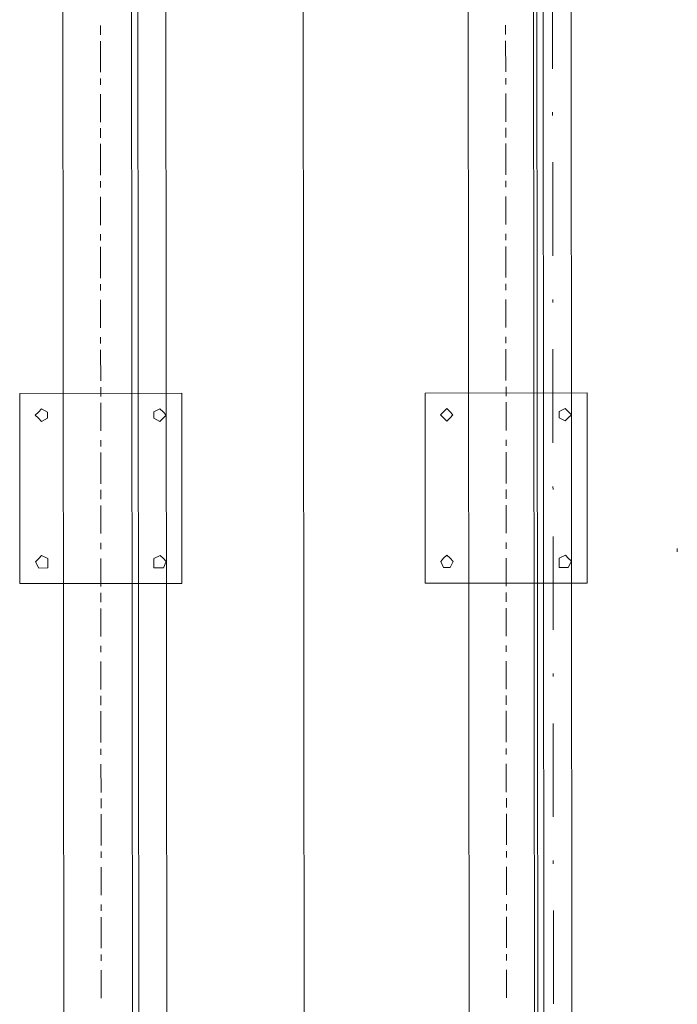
# Model space of a CAD drawing. Header units: inches. Extents: x -5850 to 5646, y 8947 to 13007.
# Tile 140 of 256: x -4283 to -4194, y 10879 to 11013. Entities that reach past the tile are written whole.
import ezdxf

# ---------------------------------------------------------------- set-up
doc = ezdxf.new("R2010")
doc.units = ezdxf.units.IN
doc.header["$MEASUREMENT"] = 0
doc.layers.add('at_Entity', color=7, linetype='Continuous')
doc.layers.add('at_Rect', color=7, linetype='Continuous')

msp = doc.modelspace()

# ---------------------------------------------------------------- linework, layer by layer
at = {"layer": 'at_Entity', "color": 7, "lineweight": 20}
for p, q in [((-4267.48, 10560.93), (-4268.23, 11398.13)), ((-4263.6, 11398.13), (-4262.8, 10500.11)), ((-4244.18, 10500.13), (-4244.98, 11398.15)), ((-4212.95, 10500.15), (-4213.75, 11398.17)), ((-4212.56, 10560.98), (-4213.3, 11398.17)), ((-4208.68, 11398.18), (-4207.87, 10500.16)), ((-4207.87, 10500.16), (-4208.68, 11398.18)), ((-4276.8, 10560.92), (-4277.48, 11328)), ((-4266.59, 10500.11), (-4267.33, 11328.01)), ((-4221.87, 10560.97), (-4222.55, 11328.05)), ((-4211.67, 10500.15), (-4212.41, 11328.06)), ((-4280.95, 10959.24), (-4280.5, 10959.66)), ((-4280.5, 10958.82), (-4280.95, 10959.24)), ((-4280.5, 10959.66), (-4280.11, 10960.09)), ((-4280.11, 10960.09), (-4279.27, 10959.66)), ((-4279.27, 10959.66), (-4279.27, 10958.82)), ((-4264.89, 10959.68), (-4264.05, 10960.1)), ((-4264.88, 10958.83), (-4264.89, 10959.68)), ((-4264.05, 10960.1), (-4263.6, 10959.68)), ((-4263.6, 10959.68), (-4263.21, 10959.26)), ((-4263.21, 10959.26), (-4263.6, 10958.84)), ((-4226.02, 10959.29), (-4225.63, 10959.71)), ((-4225.63, 10958.87), (-4226.02, 10959.29)), ((-4225.63, 10959.71), (-4225.18, 10960.14)), ((-4225.18, 10960.14), (-4224.74, 10959.71)), ((-4224.74, 10959.71), (-4224.34, 10959.29)), ((-4224.34, 10959.29), (-4224.73, 10958.87)), ((-4209.96, 10959.73), (-4209.12, 10960.15)), ((-4209.96, 10958.88), (-4209.96, 10959.73)), ((-4209.12, 10960.15), (-4208.73, 10959.73)), ((-4208.73, 10959.73), (-4208.28, 10959.31)), ((-4208.28, 10959.31), (-4208.73, 10958.88)), ((-4280.11, 10958.4), (-4280.5, 10958.82)), ((-4279.27, 10958.82), (-4280.11, 10958.4)), ((-4264.05, 10958.41), (-4264.88, 10958.83)), ((-4263.6, 10958.84), (-4264.05, 10958.41)), ((-4225.18, 10958.45), (-4225.63, 10958.87)), ((-4224.73, 10958.87), (-4225.18, 10958.45)), ((-4209.12, 10958.46), (-4209.96, 10958.88)), ((-4208.73, 10958.88), (-4209.12, 10958.46)), ((-4193.94, 10940.74), (-4193.94, 10941.16)), ((-4280.93, 10939.39), (-4280.48, 10939.81)), ((-4280.48, 10938.54), (-4280.93, 10939.39)), ((-4280.48, 10939.81), (-4280.09, 10940.23)), ((-4280.09, 10940.23), (-4279.25, 10939.81)), ((-4279.25, 10939.81), (-4279.25, 10938.55)), ((-4264.87, 10939.82), (-4264.03, 10940.25)), ((-4264.87, 10938.56), (-4264.87, 10939.82)), ((-4264.03, 10940.25), (-4263.59, 10939.83)), ((-4263.59, 10939.83), (-4263.19, 10939.4)), ((-4263.19, 10939.4), (-4263.58, 10938.56)), ((-4226, 10939.44), (-4225.61, 10939.86)), ((-4225.61, 10938.59), (-4226, 10939.44)), ((-4225.61, 10939.86), (-4225.16, 10940.28)), ((-4225.16, 10940.28), (-4224.72, 10939.86)), ((-4224.72, 10939.86), (-4224.33, 10939.44)), ((-4224.33, 10939.44), (-4224.72, 10938.59)), ((-4209.94, 10939.87), (-4209.1, 10940.3)), ((-4209.94, 10938.61), (-4209.94, 10939.87)), ((-4209.1, 10940.3), (-4208.71, 10939.87)), ((-4208.71, 10939.87), (-4208.27, 10939.45)), ((-4208.27, 10939.45), (-4208.71, 10938.61)), ((-4279.25, 10938.55), (-4280.48, 10938.54)), ((-4263.58, 10938.56), (-4264.87, 10938.56)), ((-4224.72, 10938.59), (-4225.61, 10938.59)), ((-4208.71, 10938.61), (-4209.94, 10938.61))]:
    msp.add_line(p, q, dxfattribs=at)
at = {"layer": 'at_Entity', "color": 3, "lineweight": 20}
for p, q in [((-4210.84, 11006.19), (-4210.85, 11018.86)), ((-4272.13, 11012.05), (-4272.12, 11010.78)), ((-4217.2, 11012.1), (-4217.2, 11010.83)), ((-4272.12, 11009.94), (-4272.12, 11005.71)), ((-4217.2, 11009.98), (-4217.19, 11005.76)), ((-4272.12, 11004.87), (-4272.12, 11004.02)), ((-4217.19, 11004.92), (-4217.19, 11004.07)), ((-4272.12, 11002.76), (-4272.11, 10998.96)), ((-4217.19, 11002.81), (-4217.19, 10999)), ((-4210.83, 10999.86), (-4210.83, 11000.28)), ((-4272.11, 10998.11), (-4272.11, 10996.84)), ((-4217.19, 10998.16), (-4217.18, 10996.89)), ((-4272.11, 10996), (-4272.11, 10991.77)), ((-4217.18, 10996.05), (-4217.18, 10991.82)), ((-4210.81, 10980.85), (-4210.82, 10993.52)), ((-4272.11, 10990.93), (-4272.11, 10990.08)), ((-4217.18, 10990.98), (-4217.18, 10990.13)), ((-4272.11, 10988.82), (-4272.1, 10985.01)), ((-4217.18, 10988.87), (-4217.17, 10985.06)), ((-4272.1, 10983.75), (-4272.1, 10982.9)), ((-4217.17, 10983.8), (-4217.17, 10982.95)), ((-4272.1, 10982.06), (-4272.1, 10977.83)), ((-4217.17, 10982.11), (-4217.17, 10977.88)), ((-4272.09, 10976.99), (-4272.09, 10976.15)), ((-4217.17, 10977.04), (-4217.17, 10976.2)), ((-4272.09, 10974.88), (-4272.09, 10971.08)), ((-4217.16, 10974.93), (-4217.16, 10971.13)), ((-4210.81, 10974.51), (-4210.81, 10974.93)), ((-4217.16, 10969.86), (-4217.16, 10969.01)), ((-4272.09, 10969.81), (-4272.09, 10968.97)), ((-4272.09, 10968.12), (-4272.08, 10963.9)), ((-4217.16, 10968.17), (-4217.16, 10963.95)), ((-4210.79, 10955.5), (-4210.8, 10968.17)), ((-4272.08, 10963.05), (-4272.08, 10961.78)), ((-4217.15, 10963.1), (-4217.15, 10961.83)), ((-4272.08, 10960.94), (-4272.08, 10957.14)), ((-4217.15, 10960.99), (-4217.15, 10957.19)), ((-4272.08, 10955.87), (-4272.07, 10955.02)), ((-4217.15, 10955.92), (-4217.15, 10955.07)), ((-4272.07, 10954.18), (-4272.07, 10949.96)), ((-4217.15, 10954.23), (-4217.14, 10950)), ((-4272.07, 10949.11), (-4272.07, 10947.85)), ((-4217.14, 10949.16), (-4217.14, 10947.9)), ((-4210.78, 10949.17), (-4210.79, 10949.59)), ((-4272.07, 10947), (-4272.06, 10943.2)), ((-4217.14, 10947.05), (-4217.14, 10943.25)), ((-4272.06, 10941.93), (-4272.06, 10941.09)), ((-4217.14, 10941.98), (-4217.13, 10941.14)), ((-4210.77, 10930.16), (-4210.78, 10942.83)), ((-4272.06, 10939.82), (-4272.06, 10936.02)), ((-4217.13, 10939.87), (-4217.13, 10936.07)), ((-4272.06, 10935.17), (-4272.06, 10933.91)), ((-4217.13, 10935.22), (-4217.13, 10933.96)), ((-4272.06, 10933.06), (-4272.05, 10929.26)), ((-4217.13, 10933.11), (-4217.12, 10929.31)), ((-4272.05, 10928), (-4272.05, 10927.15)), ((-4217.12, 10928.04), (-4217.12, 10927.2)), ((-4272.05, 10925.88), (-4272.05, 10922.08)), ((-4217.12, 10925.93), (-4217.12, 10922.13)), ((-4210.76, 10923.82), (-4210.76, 10924.25)), ((-4272.04, 10921.23), (-4272.04, 10919.97)), ((-4217.12, 10921.28), (-4217.12, 10920.01)), ((-4217.12, 10919.17), (-4217.11, 10914.95)), ((-4272.04, 10919.12), (-4272.04, 10914.9)), ((-4210.75, 10904.81), (-4210.76, 10917.49)), ((-4272.04, 10914.05), (-4272.04, 10913.21)), ((-4217.11, 10914.1), (-4217.11, 10913.26)), ((-4272.04, 10911.94), (-4272.03, 10908.14)), ((-4217.11, 10911.99), (-4217.11, 10908.19)), ((-4272.03, 10907.3), (-4272.03, 10906.02)), ((-4217.1, 10907.35), (-4217.1, 10906.07)), ((-4272.03, 10905.18), (-4272.03, 10900.96)), ((-4217.1, 10905.23), (-4217.1, 10901.01)), ((-4272.03, 10900.11), (-4272.03, 10899.27)), ((-4217.1, 10900.16), (-4217.1, 10899.32)), ((-4272.02, 10898), (-4272.02, 10894.2)), ((-4217.1, 10898.05), (-4217.09, 10894.25)), ((-4210.74, 10898.48), (-4210.74, 10898.9)), ((-4272.02, 10892.93), (-4272.02, 10892.09)), ((-4217.09, 10892.98), (-4217.09, 10892.14)), ((-4272.02, 10891.24), (-4272.01, 10887.02)), ((-4217.09, 10891.29), (-4217.09, 10887.07)), ((-4210.72, 10879.47), (-4210.73, 10892.14)), ((-4272.01, 10886.17), (-4272.01, 10885.33)), ((-4217.09, 10886.22), (-4217.09, 10885.38)), ((-4272.01, 10884.06), (-4272.01, 10880.26)), ((-4217.08, 10884.11), (-4217.08, 10880.31))]:
    msp.add_line(p, q, dxfattribs=at)
at = {"layer": 'at_Rect', "color": 7, "lineweight": 20}
for p, q in [((-4283.06, 10962.2), (-4261.1, 10962.22)), ((-4283.06, 10962.2), (-4283.04, 10936.43)), ((-4261.07, 10936.45), (-4261.1, 10962.22)), ((-4228.13, 10962.24), (-4206.17, 10962.26)), ((-4228.13, 10962.24), (-4228.11, 10936.48)), ((-4206.15, 10936.5), (-4206.17, 10962.26)), ((-4206.15, 10936.5), (-4228.11, 10936.48)), ((-4261.07, 10936.45), (-4283.04, 10936.43))]:
    msp.add_line(p, q, dxfattribs=at)

doc.saveas('drawing.dxf')
